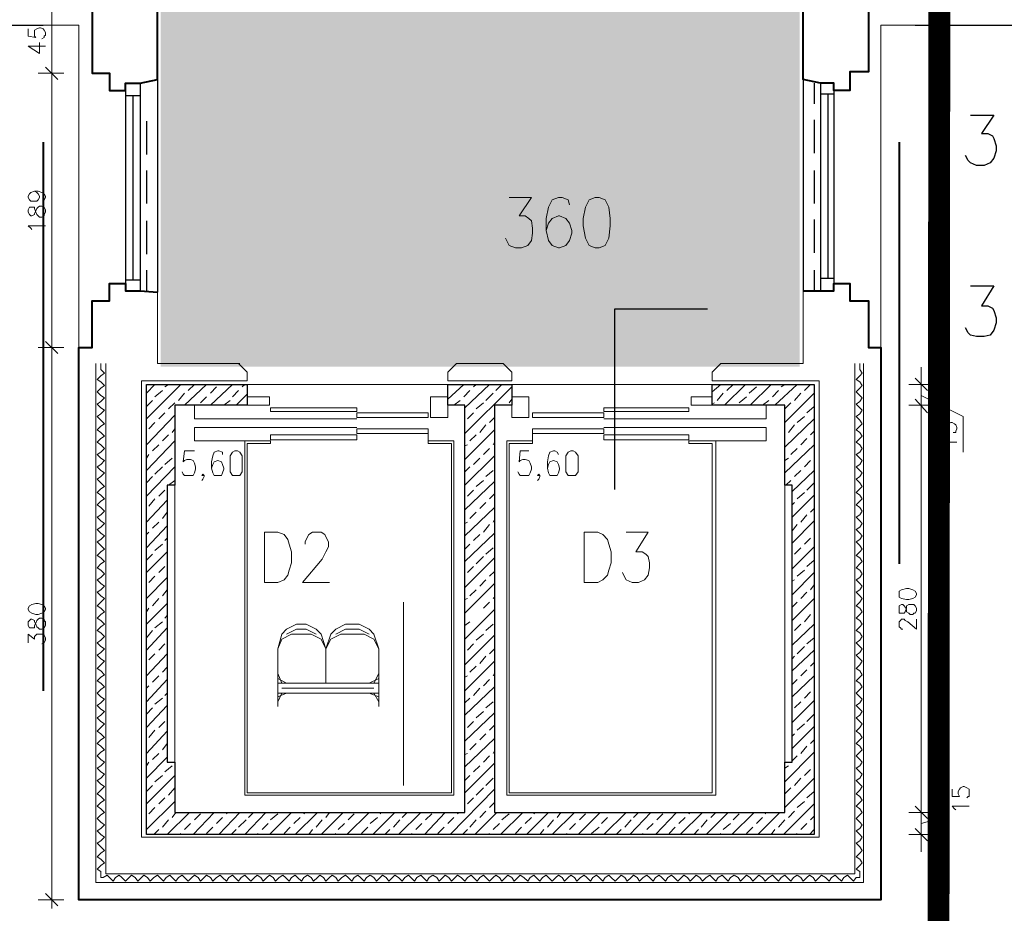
# Model space of a CAD drawing. Header units: millimetres. Extents: x 1 to 17496, y 1 to 30809.
# Tile 225 of 256: x 9132 to 9807, y 27379 to 27991. Entities that reach past the tile are written whole.
import ezdxf

# ---------------------------------------------------------------- set-up
doc = ezdxf.new("R2010")
doc.units = ezdxf.units.MM
doc.linetypes.add('CENTER', pattern=[2, 1.25, -0.25, 0.25, -0.25])
doc.linetypes.add('DASHDOT2', pattern=[0.5, 0.25, -0.125, 0, -0.125])
for name, color, linetype, lineweight in [('0_Przyz_granicze oddziałów', 6, 'CENTER', 40), ('N_SSP_ewakuacja', 4, 'CENTER', 40), ('SSP_24V', 30, 'Continuous', 25)]:
    doc.layers.add(name, color=color, linetype=linetype, lineweight=lineweight)
doc.layers.add('Opisy', color=255, linetype='Continuous')
doc.layers.add('PDF _Geometria', color=7, linetype='Continuous')

msp = doc.modelspace()

# ---------------------------------------------------------------- hatches: boundary and pattern name
at = {"layer": 'N_SSP_ewakuacja', "lineweight": 60, "transparency": 33554457}
h = msp.add_hatch(color=51, dxfattribs=at)
h.dxf.hatch_style = 1
h.paths.add_polyline_path([(9182.26, 28767.95), (9182.26, 28063.86), (9228.94, 28063.86), (9228.94, 27753.78), (9666.55, 27753.78), (9666.55, 28046.36), (9467.33, 28046.36), (9467.33, 28768.06)])

# ---------------------------------------------------------------- linework, layer by layer
at = {"layer": '0_Przyz_granicze oddziałów', "linetype": 'DASHDOT2', "lineweight": 53, "ltscale": 500, "const_width": 15}
msp.add_lwpolyline([(9559.36, 30791.7), (9559.36, 29370.21), (9412.13, 29370.21), (9412.13, 29082.14), (9762.08, 29082.14), (9762.08, 27998.98), (9761.12, 26872.5), (9761.12, 26872.5)], dxfattribs=at)
at = {"layer": 'Opisy', "color": 7, "lineweight": 25}
for points in [[(9783.43, 27926.1), (9799.43, 27926.1), (9791.01, 27913.47), (9795.22, 27913.47), (9798.59, 27911.78), (9799.43, 27910.1), (9801.12, 27905.04), (9801.12, 27901.67), (9799.43, 27896.62), (9796.91, 27893.25), (9792.7, 27891.57), (9787.64, 27891.57), (9783.43, 27893.25), (9781.75, 27894.94), (9780.06, 27898.31)], [(9783.43, 27809.03), (9799.43, 27809.03), (9791.01, 27795.55), (9795.22, 27795.55), (9798.59, 27793.87), (9799.43, 27792.19), (9801.12, 27787.13), (9801.12, 27783.76), (9799.43, 27778.71), (9796.91, 27775.34), (9792.7, 27774.5), (9787.64, 27774.5), (9783.43, 27775.34), (9781.75, 27777.03), (9780.06, 27780.39)]]:
    msp.add_lwpolyline(points, dxfattribs=at)
at = {"layer": 'PDF _Geometria', "lineweight": 40}
for points in [[(9148.39, 27999.37), (9182.08, 27999.37), (9182.08, 27987.58), (9182.08, 27954.73), (9193.87, 27954.73), (9193.87, 27942.94), (9204.82, 27942.94), (9204.82, 27948), (9214.93, 27948), (9226.72, 27950.52), (9226.72, 28065.91), (9175.35, 28065.91)], [(9745.53, 27999.37), (9713.53, 27999.37), (9713.53, 27955.58), (9700.89, 27955.58), (9700.89, 27942.94), (9689.94, 27942.94), (9689.94, 27948), (9680.68, 27948), (9668.89, 27950.52), (9668.89, 28054.12), (9660.47, 28054.12), (9660.47, 28065.91), (9721.11, 28065.91)], [(9668.89, 27950.52), (9668.89, 28054.12)], [(9148.39, 27907.57), (9148.39, 27531.94)], [(9734.58, 27907.57), (9734.58, 27618.69)], [(9668.89, 27805.66), (9689.94, 27805.66), (9689.94, 27810.71), (9700.89, 27810.71), (9700.89, 27798.92), (9713.53, 27798.92), (9713.53, 27766.92), (9721.95, 27766.92), (9721.95, 27388.76), (9172.82, 27388.76), (9172.82, 27766.92), (9182.08, 27766.92), (9182.08, 27798.92), (9193.87, 27798.92), (9193.87, 27810.71), (9204.82, 27810.71), (9204.82, 27805.66), (9214.93, 27805.66), (9226.72, 27804.82)]]:
    msp.add_lwpolyline(points, dxfattribs=at)
at = {"layer": 'PDF _Geometria', "lineweight": 18}
for points in [[(9154.29, 27382.86), (9154.29, 27394.66), (9154.29, 27761.02), (9154.29, 27772.81), (9154.29, 27948.84), (9154.29, 27960.63), (9154.29, 27993.48), (9154.29, 28005.27)], [(9148.39, 27987.58), (9172.82, 27987.58), (9172.82, 27766.92)], [(9721.95, 27766.92), (9721.95, 27987.58), (9745.53, 27987.58)], [(9138.29, 27985.05), (9138.29, 27980), (9143.34, 27979.16), (9142.5, 27980), (9142.5, 27984.21), (9144.18, 27985.05), (9145.87, 27985.9), (9146.71, 27985.9), (9148.39, 27985.05), (9149.24, 27984.21), (9150.08, 27982.53), (9150.08, 27980.84), (9149.24, 27980), (9149.24, 27979.16), (9147.55, 27978.32)], [(9150.08, 27973.26), (9138.29, 27973.26), (9145.87, 27968.21), (9145.87, 27975.79)], [(9226.72, 27966.53), (9226.72, 27948.84)], [(9668.89, 27948.84), (9668.89, 27966.53)], [(9154.29, 27960.63), (9154.29, 27948.84)], [(9668.89, 27902.52), (9668.89, 27920.2)], [(9142.5, 27873.88), (9144.18, 27873.04), (9145.03, 27872.2), (9145.87, 27870.51), (9145.87, 27869.67), (9145.03, 27867.99), (9144.18, 27867.14), (9139.97, 27867.14), (9139.13, 27867.99), (9138.29, 27869.67), (9138.29, 27870.51), (9139.13, 27872.2), (9139.97, 27873.04), (9142.5, 27873.88), (9145.03, 27873.88), (9147.55, 27873.04), (9149.24, 27872.2), (9150.08, 27870.51), (9150.08, 27869.67), (9149.24, 27867.99), (9148.39, 27867.14)], [(9467.6, 27869.67), (9482.76, 27869.67), (9474.33, 27857.04), (9478.55, 27857.04), (9481.07, 27855.35), (9482.76, 27853.67), (9483.6, 27848.61), (9483.6, 27845.25), (9482.76, 27840.19), (9480.23, 27836.82), (9476.02, 27835.14), (9471.81, 27835.14), (9467.6, 27836.82), (9466.75, 27838.51), (9465.07, 27841.88)], [(9508.87, 27864.62), (9508.02, 27867.99), (9503.81, 27869.67), (9501.29, 27869.67), (9497.07, 27867.99), (9494.55, 27862.93), (9492.86, 27855.35), (9492.86, 27846.93), (9494.55, 27840.19), (9497.07, 27836.82), (9501.29, 27835.14), (9502.13, 27835.14), (9506.34, 27836.82), (9508.87, 27840.19), (9510.55, 27845.25), (9510.55, 27846.93), (9508.87, 27851.98), (9506.34, 27855.35), (9502.13, 27857.04), (9501.29, 27857.04), (9497.07, 27855.35), (9494.55, 27851.98), (9492.86, 27846.93)], [(9140.81, 27847.77), (9139.97, 27848.61), (9138.29, 27850.3), (9150.08, 27850.3)], [(9668.89, 27805.66), (9668.89, 27755.97), (9612.46, 27755.97), (9606.56, 27750.07), (9606.56, 27744.18), (9679.84, 27744.18), (9679.84, 27431.71), (9215.77, 27431.71), (9215.77, 27744.18), (9288.2, 27744.18), (9288.2, 27750.07), (9282.31, 27755.97), (9226.72, 27755.97), (9226.72, 27804.82)], [(9154.29, 27772.81), (9154.29, 27761.02)], [(9710.16, 27755.97), (9710.16, 27400.55), (9184.61, 27400.55), (9184.61, 27755.97)], [(9707.63, 27755.97), (9707.63, 27751.76), (9709.32, 27749.23), (9707.63, 27747.55), (9705.1, 27745.02), (9707.63, 27743.34), (9709.32, 27740.81), (9707.63, 27739.12), (9705.1, 27736.6), (9707.63, 27734.07), (9709.32, 27732.39), (9707.63, 27729.86), (9705.1, 27728.18), (9707.63, 27725.65), (9709.32, 27723.96), (9707.63, 27721.44), (9705.1, 27719.75), (9707.63, 27717.23), (9709.32, 27714.7), (9707.63, 27713.02), (9705.1, 27710.49), (9707.63, 27708.8), (9709.32, 27706.28), (9707.63, 27704.59), (9705.1, 27702.07), (9707.63, 27700.38), (9709.32, 27697.86), (9707.63, 27695.33), (9705.1, 27693.64), (9707.63, 27691.12), (9709.32, 27689.43), (9707.63, 27686.91), (9705.1, 27685.22), (9707.63, 27682.7), (9709.32, 27681.01), (9707.63, 27678.48), (9705.1, 27676.8), (9707.63, 27674.27), (9709.32, 27671.75), (9707.63, 27670.06), (9705.1, 27667.54), (9707.63, 27665.85), (9709.32, 27663.32), (9707.63, 27661.64), (9705.1, 27659.11), (9707.63, 27657.43), (9709.32, 27654.9), (9707.63, 27652.38), (9705.1, 27650.69), (9707.63, 27648.16), (9709.32, 27646.48), (9707.63, 27643.95), (9705.1, 27642.27), (9707.63, 27639.74), (9709.32, 27638.06), (9707.63, 27635.53), (9705.1, 27633.85), (9707.63, 27631.32), (9709.32, 27628.79), (9707.63, 27627.11), (9705.1, 27624.58), (9707.63, 27622.9), (9709.32, 27620.37), (9707.63, 27618.69), (9705.1, 27616.16), (9707.63, 27614.48), (9709.32, 27611.95), (9707.63, 27609.42), (9705.1, 27607.74), (9707.63, 27605.21), (9709.32, 27603.53), (9707.63, 27601), (9705.1, 27599.32), (9707.63, 27596.79), (9709.32, 27595.1), (9707.63, 27592.58), (9705.1, 27590.05), (9707.63, 27588.37), (9709.32, 27585.84), (9707.63, 27584.16), (9705.1, 27581.63), (9707.63, 27579.94), (9709.32, 27577.42), (9707.63, 27575.73), (9705.1, 27573.21), (9707.63, 27571.52), (9709.32, 27569), (9707.63, 27566.47), (9705.1, 27564.78), (9707.63, 27562.26), (9709.32, 27560.57), (9707.63, 27558.05), (9705.1, 27556.36), (9707.63, 27553.84), (9709.32, 27552.15), (9707.63, 27549.62), (9705.1, 27547.1), (9707.63, 27545.41), (9709.32, 27542.89), (9707.63, 27541.2), (9705.1, 27538.68), (9707.63, 27536.99), (9709.32, 27534.46), (9707.63, 27532.78), (9705.1, 27530.25), (9707.63, 27527.73), (9709.32, 27526.04), (9707.63, 27523.52), (9705.1, 27521.83), (9707.63, 27519.3), (9709.32, 27517.62), (9707.63, 27515.09), (9705.1, 27513.41), (9707.63, 27510.88), (9709.32, 27509.2), (9707.63, 27506.67), (9705.1, 27504.14), (9707.63, 27502.46), (9709.32, 27499.93), (9707.63, 27498.25), (9705.1, 27495.72), (9707.63, 27494.04), (9709.32, 27491.51), (9707.63, 27489.83), (9705.1, 27487.3), (9707.63, 27484.77), (9709.32, 27483.09), (9707.63, 27480.56), (9705.1, 27478.88), (9707.63, 27476.35), (9709.32, 27474.67), (9707.63, 27472.14), (9705.1, 27470.46), (9707.63, 27467.93), (9709.32, 27466.24), (9707.63, 27463.72), (9705.1, 27461.19), (9707.63, 27459.51), (9709.32, 27456.98), (9707.63, 27455.3), (9705.1, 27452.77), (9707.63, 27451.08), (9709.32, 27448.56), (9707.63, 27446.87), (9705.1, 27444.35), (9707.63, 27441.82), (9709.32, 27440.14), (9707.63, 27437.61), (9705.1, 27435.92), (9707.63, 27433.4), (9709.32, 27431.71), (9707.63, 27429.19), (9705.1, 27427.5), (9707.63, 27424.98), (9709.32, 27422.45), (9707.63, 27420.76), (9705.1, 27418.24), (9707.63, 27416.55), (9709.32, 27414.03), (9707.63, 27412.34), (9705.1, 27409.82), (9707.63, 27408.13), (9707.63, 27403.92), (9705.1, 27403.92), (9703.42, 27401.39), (9700.89, 27403.92), (9699.21, 27405.6), (9696.68, 27403.92), (9695, 27401.39), (9692.47, 27403.92), (9690.79, 27405.6), (9688.26, 27403.92), (9686.58, 27401.39), (9684.05, 27403.92), (9681.52, 27405.6), (9679.84, 27403.92), (9677.31, 27401.39), (9675.63, 27403.92), (9673.1, 27405.6), (9671.42, 27403.92), (9668.89, 27401.39), (9667.2, 27403.92), (9664.68, 27405.6), (9662.15, 27403.92), (9660.47, 27401.39), (9657.94, 27403.92), (9656.26, 27405.6), (9653.73, 27403.92), (9652.04, 27401.39), (9649.52, 27403.92), (9647.83, 27405.6), (9645.31, 27403.92), (9642.78, 27401.39), (9641.1, 27403.92), (9638.57, 27405.6), (9636.88, 27403.92), (9634.36, 27401.39), (9632.67, 27403.92), (9630.15, 27405.6), (9628.46, 27403.92), (9625.93, 27401.39), (9624.25, 27403.92), (9621.72, 27405.6), (9619.2, 27403.92), (9617.51, 27401.39), (9614.99, 27403.92), (9613.3, 27405.6), (9610.77, 27403.92), (9609.09, 27401.39), (9606.56, 27403.92), (9604.88, 27405.6), (9602.35, 27403.92), (9599.83, 27401.39), (9598.14, 27403.92), (9595.61, 27405.6), (9593.93, 27403.92), (9591.4, 27401.39), (9589.72, 27403.92), (9587.19, 27405.6), (9585.51, 27403.92), (9582.98, 27401.39), (9580.45, 27403.92), (9578.77, 27405.6), (9576.24, 27403.92), (9574.56, 27401.39), (9572.03, 27403.92), (9570.35, 27405.6), (9567.82, 27403.92), (9566.14, 27401.39), (9563.61, 27403.92), (9561.93, 27405.6), (9559.4, 27403.92), (9556.87, 27401.39), (9555.19, 27403.92), (9552.66, 27405.6), (9550.98, 27403.92), (9548.45, 27401.39), (9546.77, 27403.92), (9544.24, 27405.6), (9542.55, 27403.92), (9540.03, 27401.39), (9537.5, 27403.92), (9535.82, 27405.6), (9533.29, 27403.92), (9531.61, 27401.39), (9529.08, 27403.92), (9527.39, 27405.6), (9524.87, 27403.92), (9523.18, 27401.39), (9520.66, 27403.92), (9518.97, 27405.6), (9516.45, 27403.92), (9513.92, 27401.39), (9512.23, 27403.92), (9509.71, 27405.6), (9508.02, 27403.92), (9505.5, 27401.39), (9503.81, 27403.92), (9501.29, 27405.6), (9499.6, 27403.92), (9497.07, 27401.39), (9494.55, 27403.92), (9492.86, 27405.6), (9490.34, 27403.92), (9488.65, 27401.39), (9486.13, 27403.92), (9484.44, 27405.6), (9481.91, 27403.92), (9480.23, 27401.39), (9477.7, 27403.92), (9475.18, 27405.6), (9473.49, 27403.92), (9470.97, 27401.39), (9469.28, 27403.92), (9466.75, 27405.6), (9465.07, 27403.92), (9462.54, 27401.39), (9460.86, 27403.92), (9458.33, 27405.6), (9456.65, 27403.92), (9454.12, 27401.39), (9451.59, 27403.92), (9449.91, 27405.6), (9447.38, 27403.92), (9445.7, 27401.39), (9443.17, 27403.92), (9441.49, 27405.6), (9438.96, 27403.92), (9437.28, 27401.39), (9434.75, 27403.92), (9432.22, 27405.6), (9430.54, 27403.92), (9428.01, 27401.39), (9426.33, 27403.92), (9423.8, 27405.6), (9422.12, 27403.92), (9419.59, 27401.39), (9417.91, 27403.92), (9415.38, 27405.6), (9412.85, 27403.92), (9411.17, 27401.39), (9408.64, 27403.92), (9406.96, 27405.6), (9404.43, 27403.92), (9402.75, 27401.39), (9400.22, 27403.92), (9398.53, 27405.6), (9396.01, 27403.92), (9394.32, 27401.39), (9391.8, 27403.92), (9389.27, 27405.6), (9387.59, 27403.92), (9385.06, 27401.39), (9383.37, 27403.92), (9380.85, 27405.6), (9379.16, 27403.92), (9376.64, 27401.39), (9374.95, 27403.92), (9372.43, 27405.6), (9369.9, 27403.92), (9368.21, 27401.39), (9365.69, 27403.92), (9364, 27405.6), (9361.48, 27403.92), (9359.79, 27401.39), (9357.27, 27403.92), (9355.58, 27405.6), (9353.05, 27403.92), (9350.53, 27401.39), (9348.84, 27403.92), (9346.32, 27405.6), (9344.63, 27403.92), (9342.11, 27401.39), (9340.42, 27403.92), (9337.89, 27405.6), (9336.21, 27403.92), (9333.68, 27401.39), (9332, 27403.92), (9329.47, 27405.6), (9326.95, 27403.92), (9325.26, 27401.39), (9322.73, 27403.92), (9321.05, 27405.6), (9318.52, 27403.92), (9316.84, 27401.39), (9314.31, 27403.92), (9312.63, 27405.6), (9310.1, 27403.92), (9307.57, 27401.39), (9305.89, 27403.92), (9303.36, 27405.6), (9301.68, 27403.92), (9299.15, 27401.39), (9297.47, 27403.92), (9294.94, 27405.6), (9293.26, 27403.92), (9290.73, 27401.39), (9288.2, 27403.92), (9286.52, 27405.6), (9283.99, 27403.92), (9282.31, 27401.39), (9279.78, 27403.92), (9278.1, 27405.6), (9275.57, 27403.92), (9273.89, 27401.39), (9271.36, 27403.92), (9269.67, 27405.6), (9267.15, 27403.92), (9264.62, 27401.39), (9262.94, 27403.92), (9260.41, 27405.6), (9258.73, 27403.92), (9256.2, 27401.39), (9254.51, 27403.92), (9251.99, 27405.6), (9250.3, 27403.92), (9247.78, 27401.39), (9245.25, 27403.92), (9243.57, 27405.6), (9241.04, 27403.92), (9239.35, 27401.39), (9236.83, 27403.92), (9235.14, 27405.6), (9232.62, 27403.92), (9230.93, 27401.39), (9228.41, 27403.92), (9226.72, 27405.6), (9224.19, 27403.92), (9221.67, 27401.39), (9219.98, 27403.92), (9217.46, 27405.6), (9215.77, 27403.92), (9213.25, 27401.39), (9211.56, 27403.92), (9209.03, 27405.6), (9207.35, 27403.92), (9204.82, 27401.39), (9202.3, 27403.92), (9200.61, 27405.6), (9198.09, 27403.92), (9196.4, 27401.39), (9193.87, 27403.92), (9192.19, 27405.6), (9189.66, 27403.92), (9187.98, 27403.92), (9187.98, 27408.13), (9185.45, 27409.82), (9187.98, 27412.34), (9190.51, 27414.03), (9187.98, 27416.55), (9185.45, 27418.24), (9187.98, 27420.76), (9190.51, 27422.45), (9187.98, 27424.98), (9185.45, 27427.5), (9187.98, 27429.19), (9190.51, 27431.71), (9187.98, 27433.4), (9185.45, 27435.92), (9187.98, 27437.61), (9190.51, 27440.14), (9187.98, 27441.82), (9185.45, 27444.35), (9187.98, 27446.87), (9190.51, 27448.56), (9187.98, 27451.08), (9185.45, 27452.77), (9187.98, 27455.3), (9190.51, 27456.98), (9187.98, 27459.51), (9185.45, 27461.19), (9187.98, 27463.72), (9190.51, 27466.24), (9187.98, 27467.93), (9185.45, 27470.46), (9187.98, 27472.14), (9190.51, 27474.67), (9187.98, 27476.35), (9185.45, 27478.88), (9187.98, 27480.56), (9190.51, 27483.09), (9187.98, 27484.77), (9185.45, 27487.3), (9187.98, 27489.83), (9190.51, 27491.51), (9187.98, 27494.04), (9185.45, 27495.72), (9187.98, 27498.25), (9190.51, 27499.93), (9187.98, 27502.46), (9185.45, 27504.14), (9187.98, 27506.67), (9190.51, 27509.2), (9187.98, 27510.88), (9185.45, 27513.41), (9187.98, 27515.09), (9190.51, 27517.62), (9187.98, 27519.3), (9185.45, 27521.83), (9187.98, 27523.52), (9190.51, 27526.04), (9187.98, 27527.73), (9185.45, 27530.25), (9187.98, 27532.78), (9190.51, 27534.46), (9187.98, 27536.99), (9185.45, 27538.68), (9187.98, 27541.2), (9190.51, 27542.89), (9187.98, 27545.41), (9185.45, 27547.1), (9187.98, 27549.62), (9190.51, 27552.15), (9187.98, 27553.84), (9185.45, 27556.36), (9187.98, 27558.05), (9190.51, 27560.57), (9187.98, 27562.26), (9185.45, 27564.78), (9187.98, 27566.47), (9190.51, 27569), (9187.98, 27571.52), (9185.45, 27573.21), (9187.98, 27575.73), (9190.51, 27577.42), (9187.98, 27579.94), (9185.45, 27581.63), (9187.98, 27584.16), (9190.51, 27585.84), (9187.98, 27588.37), (9185.45, 27590.05), (9187.98, 27592.58), (9190.51, 27595.1), (9187.98, 27596.79), (9185.45, 27599.32), (9187.98, 27601), (9190.51, 27603.53), (9187.98, 27605.21), (9185.45, 27607.74), (9187.98, 27609.42), (9190.51, 27611.95), (9187.98, 27614.48), (9185.45, 27616.16), (9187.98, 27618.69), (9190.51, 27620.37), (9187.98, 27622.9), (9185.45, 27624.58), (9187.98, 27627.11), (9190.51, 27628.79), (9187.98, 27631.32), (9185.45, 27633.85), (9187.98, 27635.53), (9190.51, 27638.06), (9187.98, 27639.74), (9185.45, 27642.27), (9187.98, 27643.95), (9190.51, 27646.48), (9187.98, 27648.16), (9185.45, 27650.69), (9187.98, 27652.38), (9190.51, 27654.9), (9187.98, 27657.43), (9185.45, 27659.11), (9187.98, 27661.64), (9190.51, 27663.32), (9187.98, 27665.85), (9185.45, 27667.54), (9187.98, 27670.06), (9190.51, 27671.75), (9187.98, 27674.27), (9185.45, 27676.8), (9187.98, 27678.48), (9190.51, 27681.01), (9187.98, 27682.7), (9185.45, 27685.22), (9187.98, 27686.91), (9190.51, 27689.43), (9187.98, 27691.12), (9185.45, 27693.64), (9187.98, 27695.33), (9190.51, 27697.86), (9187.98, 27700.38), (9185.45, 27702.07), (9187.98, 27704.59), (9190.51, 27706.28), (9187.98, 27708.8), (9185.45, 27710.49), (9187.98, 27713.02), (9190.51, 27714.7), (9187.98, 27717.23), (9185.45, 27719.75), (9187.98, 27721.44), (9190.51, 27723.96), (9187.98, 27725.65), (9185.45, 27728.18), (9187.98, 27729.86), (9190.51, 27732.39), (9187.98, 27734.07), (9185.45, 27736.6), (9187.98, 27739.12), (9190.51, 27740.81), (9187.98, 27743.34), (9185.45, 27745.02), (9187.98, 27747.55), (9190.51, 27749.23), (9187.98, 27751.76), (9187.98, 27755.97)], [(9704.26, 27755.97), (9704.26, 27406.45), (9191.35, 27406.45), (9191.35, 27755.97)], [(9265.46, 27755.97), (9283.15, 27755.97)], [(9749.74, 27735.76), (9749.74, 27747.55), (9749.74, 27753.44)], [(9745.53, 27745.86), (9753.95, 27737.44)], [(9219.14, 27735.76), (9225.04, 27741.65)], [(9219.14, 27718.07), (9242.72, 27741.65)], [(9225.04, 27733.23), (9230.09, 27737.44)], [(9231.77, 27739.97), (9234.3, 27741.65)], [(9245.25, 27727.33), (9260.41, 27741.65)], [(9247.78, 27737.44), (9251.99, 27741.65)], [(9262.94, 27727.33), (9278.1, 27741.65)], [(9262.94, 27735.76), (9267.15, 27739.97)], [(9278.1, 27733.23), (9282.31, 27737.44)], [(9284.83, 27739.97), (9286.52, 27741.65)], [(9425.49, 27741.65), (9288.2, 27741.65)], [(9425.49, 27731.54), (9436.43, 27741.65)], [(9436.43, 27733.23), (9440.65, 27737.44)], [(9437.28, 27725.65), (9454.12, 27741.65)], [(9437.28, 27707.96), (9469.28, 27739.97)], [(9443.17, 27739.97), (9444.86, 27741.65)], [(9458.33, 27737.44), (9462.54, 27741.65)], [(9469.28, 27741.65), (9606.56, 27741.65)], [(9606.56, 27736.6), (9612.46, 27741.65)], [(9614.99, 27727.33), (9629.3, 27741.65)], [(9616.67, 27737.44), (9620.88, 27741.65)], [(9631.83, 27735.76), (9636.88, 27739.97)], [(9632.67, 27727.33), (9646.99, 27741.65)], [(9647.83, 27733.23), (9652.04, 27737.44)], [(9649.52, 27727.33), (9664.68, 27741.65)], [(9653.73, 27739.97), (9656.26, 27741.65)], [(9669.73, 27737.44), (9673.94, 27741.65)], [(9741.32, 27741.65), (9759.01, 27741.65)], [(9749.74, 27727.33), (9749.74, 27741.65), (9749.74, 27727.33)], [(9219.14, 27726.49), (9223.35, 27730.7)], [(9241.04, 27730.7), (9245.25, 27735.76)], [(9256.2, 27729.02), (9260.41, 27733.23)], [(9272.2, 27727.33), (9276.41, 27730.7)], [(9280.62, 27727.33), (9288.2, 27734.91)], [(9429.7, 27727.33), (9433.91, 27730.7)], [(9451.59, 27730.7), (9456.65, 27735.76)], [(9467.6, 27729.02), (9469.28, 27731.54)], [(9609.93, 27730.7), (9614.14, 27735.76)], [(9625.09, 27729.02), (9630.15, 27733.23)], [(9641.1, 27727.33), (9645.31, 27730.7)], [(9656.26, 27715.54), (9676.47, 27735.76)], [(9662.99, 27730.7), (9667.2, 27735.76)], [(9749.74, 27734.07), (9778.38, 27719.75), (9778.38, 27695.33)], [(9749.74, 27460.35), (9749.74, 27454.45), (9749.74, 27442.66), (9749.74, 27454.45), (9749.74, 27720.6), (9749.74, 27733.23), (9749.74, 27720.6), (9749.74, 27714.7)], [(9234.3, 27724.81), (9238.51, 27729.02)], [(9303.36, 27727.33), (9251.99, 27727.33), (9251.99, 27718.07), (9363.16, 27718.07)], [(9444.86, 27724.81), (9449.91, 27729.02)], [(9592.25, 27727.33), (9643.62, 27727.33), (9643.62, 27718.07), (9532.45, 27718.07)], [(9606.56, 27728.18), (9608.25, 27729.02)], [(9656.26, 27724.81), (9660.47, 27729.02)], [(9671.42, 27722.28), (9676.47, 27726.49)], [(9219.14, 27700.38), (9238.51, 27720.6)], [(9227.56, 27718.07), (9231.77, 27722.28)], [(9438.96, 27718.07), (9443.17, 27722.28)], [(9454.12, 27715.54), (9457.49, 27718.91)], [(9656.26, 27698.7), (9676.47, 27718.07)], [(9664.68, 27715.54), (9669.73, 27719.75)], [(9219.14, 27708.8), (9219.14, 27709.65)], [(9220.83, 27711.33), (9225.04, 27715.54)], [(9236.83, 27708.8), (9238.51, 27711.33)], [(9286.52, 27702.91), (9251.99, 27702.91), (9251.99, 27712.17), (9363.16, 27712.17)], [(9437.28, 27690.28), (9457.49, 27710.49)], [(9447.38, 27708.8), (9451.59, 27713.86)], [(9609.09, 27702.91), (9643.62, 27702.91), (9643.62, 27712.17), (9532.45, 27712.17)], [(9658.78, 27708.8), (9662.99, 27713.86)], [(9673.94, 27707.12), (9676.47, 27709.65)], [(9219.14, 27682.7), (9238.51, 27702.91)], [(9230.09, 27702.91), (9234.3, 27707.12)], [(9412.01, 27702.91), (9429.7, 27702.91), (9429.7, 27460.35), (9286.52, 27460.35), (9286.52, 27702.91), (9304.21, 27702.91), (9304.21, 27701.22), (9288.2, 27701.22), (9288.2, 27462.03), (9428.01, 27462.03), (9428.01, 27701.22), (9412.01, 27701.22), (9412.01, 27707.96)], [(9440.65, 27702.91), (9444.86, 27707.12)], [(9483.6, 27702.91), (9465.91, 27702.91), (9465.91, 27460.35), (9609.09, 27460.35), (9609.09, 27702.91), (9590.56, 27702.91), (9590.56, 27701.22), (9606.56, 27701.22), (9606.56, 27462.03), (9467.6, 27462.03), (9467.6, 27701.22), (9483.6, 27701.22), (9483.6, 27707.96)], [(9667.2, 27700.38), (9671.42, 27704.59)], [(9223.35, 27696.17), (9227.56, 27700.38)], [(9251.99, 27696.17), (9245.25, 27696.17), (9244.41, 27688.59), (9245.25, 27689.43), (9246.93, 27690.28), (9249.46, 27690.28), (9251.15, 27689.43), (9251.99, 27687.75), (9252.83, 27685.22), (9252.83, 27683.54), (9251.99, 27681.01), (9251.15, 27679.33), (9245.25, 27679.33), (9244.41, 27680.17), (9243.57, 27681.85)], [(9271.36, 27693.64), (9271.36, 27695.33), (9268.83, 27696.17), (9267.99, 27696.17), (9265.46, 27695.33), (9264.62, 27692.8), (9263.78, 27688.59), (9263.78, 27684.38), (9264.62, 27681.01), (9265.46, 27679.33), (9270.52, 27679.33), (9271.36, 27681.01), (9272.2, 27683.54), (9272.2, 27684.38), (9271.36, 27686.91), (9270.52, 27688.59), (9267.99, 27689.43), (9265.46, 27688.59), (9264.62, 27686.91), (9263.78, 27684.38)], [(9437.28, 27699.54), (9438.96, 27700.38)], [(9449.91, 27693.64), (9454.12, 27697.86)], [(9456.65, 27700.38), (9457.49, 27702.07)], [(9481.07, 27696.17), (9475.18, 27696.17), (9474.33, 27688.59), (9475.18, 27689.43), (9476.86, 27690.28), (9478.55, 27690.28), (9481.07, 27689.43), (9481.91, 27687.75), (9482.76, 27685.22), (9482.76, 27683.54), (9481.91, 27681.01), (9481.07, 27679.33), (9475.18, 27679.33), (9474.33, 27680.17), (9473.49, 27681.85)], [(9501.29, 27693.64), (9500.44, 27695.33), (9498.76, 27696.17), (9497.92, 27696.17), (9495.39, 27695.33), (9494.55, 27692.8), (9493.71, 27688.59), (9493.71, 27684.38), (9494.55, 27681.01), (9495.39, 27679.33), (9500.44, 27679.33), (9501.29, 27681.01), (9502.13, 27683.54), (9502.13, 27684.38), (9501.29, 27686.91), (9500.44, 27688.59), (9497.92, 27689.43), (9495.39, 27688.59), (9494.55, 27686.91), (9493.71, 27684.38)], [(9656.26, 27681.01), (9676.47, 27700.38)], [(9660.47, 27693.64), (9664.68, 27697.86)], [(9219.14, 27691.12), (9220.83, 27693.64)], [(9231.77, 27686.91), (9236.83, 27691.12)], [(9238.51, 27693.64), (9238.51, 27694.49)], [(9437.28, 27672.59), (9457.49, 27692.8)], [(9443.17, 27686.91), (9447.38, 27691.12)], [(9656.26, 27689.43), (9658.78, 27691.12)], [(9669.73, 27685.22), (9673.94, 27689.43)], [(9676.47, 27691.12), (9676.47, 27691.96)], [(9219.14, 27665.01), (9238.51, 27685.22)], [(9225.04, 27680.17), (9230.09, 27685.22)], [(9437.28, 27681.85), (9440.65, 27685.22)], [(9451.59, 27678.48), (9456.65, 27682.7)], [(9661.31, 27668.38), (9676.47, 27682.7)], [(9662.99, 27678.48), (9667.2, 27682.7)], [(9219.14, 27674.27), (9223.35, 27678.48)], [(9234.3, 27672.59), (9238.51, 27675.96)], [(9258.73, 27679.33), (9257.04, 27679.33), (9257.88, 27680.17), (9258.73, 27679.33), (9258.73, 27678.48), (9257.88, 27676.8), (9257.04, 27675.96)], [(9444.86, 27671.75), (9449.91, 27675.96)], [(9488.65, 27679.33), (9486.97, 27679.33), (9487.81, 27680.17), (9488.65, 27679.33), (9488.65, 27678.48), (9487.81, 27676.8), (9486.97, 27675.96)], [(9657.1, 27672.59), (9660.47, 27675.96)], [(9227.56, 27665.01), (9231.77, 27669.22)], [(9238.51, 27672.59), (9238.51, 27483.09), (9238.51, 27483.93)], [(9437.28, 27655.74), (9457.49, 27675.12)], [(9438.96, 27665.01), (9443.17, 27669.22)], [(9656.26, 27672.59), (9656.26, 27483.09)], [(9671.42, 27669.22), (9676.47, 27674.27)], [(9219.14, 27647.32), (9233.46, 27662.48)], [(9220.83, 27658.27), (9225.04, 27663.32)], [(9454.12, 27663.32), (9457.49, 27666.69)], [(9661.31, 27650.69), (9676.47, 27665.85)], [(9664.68, 27663.32), (9669.73, 27667.54)], [(9219.14, 27656.59), (9219.14, 27657.43)], [(9437.28, 27638.06), (9457.49, 27657.43)], [(9447.38, 27656.59), (9451.59, 27660.8)], [(9661.31, 27659.11), (9662.99, 27660.8)], [(9673.94, 27654.06), (9676.47, 27656.59)], [(9230.09, 27649.85), (9233.46, 27654.06)], [(9440.65, 27649.85), (9444.86, 27654.06)], [(9456.65, 27647.32), (9457.49, 27649.01)], [(9667.2, 27647.32), (9671.42, 27652.38)], [(9219.14, 27629.64), (9233.46, 27644.8)], [(9223.35, 27643.11), (9227.56, 27647.32)], [(9437.28, 27646.48), (9438.96, 27647.32)], [(9449.91, 27640.58), (9454.12, 27645.64)], [(9661.31, 27633), (9676.47, 27648.16)], [(9661.31, 27641.43), (9664.68, 27645.64)], [(9219.14, 27638.9), (9220.83, 27640.58)], [(9231.77, 27634.69), (9233.46, 27636.37)], [(9327.79, 27632.16), (9327.79, 27633.85), (9329.47, 27637.22), (9330.31, 27638.9), (9332.84, 27640.58), (9338.74, 27640.58), (9341.26, 27638.9), (9342.11, 27637.22), (9343.79, 27633.85), (9343.79, 27630.48), (9342.11, 27627.11), (9339.58, 27622.06), (9326.1, 27606.05), (9344.63, 27606.05)], [(9437.28, 27620.37), (9457.49, 27639.74)], [(9443.17, 27634.69), (9447.38, 27638.9)], [(9547.61, 27640.58), (9562.77, 27640.58), (9554.35, 27627.11), (9558.56, 27627.11), (9561.08, 27625.42), (9562.77, 27623.74), (9563.61, 27619.53), (9563.61, 27616.16), (9562.77, 27611.11), (9560.24, 27607.74), (9556.03, 27606.05), (9551.82, 27606.05), (9547.61, 27607.74), (9546.77, 27609.42), (9545.08, 27612.79)], [(9669.73, 27632.16), (9673.94, 27636.37)], [(9676.47, 27638.9), (9676.47, 27639.74)], [(9225.04, 27627.95), (9230.09, 27632.16)], [(9437.28, 27628.79), (9440.65, 27632.16)], [(9451.59, 27625.42), (9456.65, 27629.64)], [(9661.31, 27615.32), (9676.47, 27630.48)], [(9662.99, 27625.42), (9667.2, 27629.64)], [(9219.14, 27612.79), (9233.46, 27627.11)], [(9219.14, 27621.21), (9223.35, 27625.42)], [(9437.28, 27602.68), (9457.49, 27622.9)], [(9444.86, 27618.69), (9449.91, 27623.74)], [(9227.56, 27612.79), (9231.77, 27617)], [(9438.96, 27612.79), (9443.17, 27617)], [(9671.42, 27617), (9676.47, 27621.21)], [(9219.14, 27595.1), (9233.46, 27609.42)], [(9220.83, 27606.05), (9225.04, 27610.26)], [(9454.12, 27610.26), (9457.49, 27613.63)], [(9661.31, 27597.63), (9676.47, 27612.79)], [(9664.68, 27610.26), (9669.73, 27614.48)], [(9219.14, 27603.53), (9219.14, 27604.37)], [(9437.28, 27585), (9457.49, 27605.21)], [(9447.38, 27603.53), (9451.59, 27607.74)], [(9661.31, 27606.9), (9662.99, 27607.74)], [(9673.94, 27601), (9676.47, 27604.37)], [(9223.35, 27590.05), (9227.56, 27595.1)], [(9230.09, 27596.79), (9233.46, 27601)], [(9437.28, 27594.26), (9438.96, 27595.1)], [(9440.65, 27596.79), (9444.86, 27601)], [(9456.65, 27595.1), (9457.49, 27595.95)], [(9661.31, 27579.94), (9676.47, 27595.1)], [(9667.2, 27595.1), (9671.42, 27599.32)], [(9219.14, 27577.42), (9233.46, 27591.74)], [(9219.14, 27585.84), (9220.83, 27588.37)], [(9395.17, 27592.58), (9395.17, 27467.09)], [(9449.91, 27588.37), (9454.12, 27592.58)], [(9661.31, 27589.21), (9664.68, 27592.58)], [(9231.77, 27581.63), (9233.46, 27583.31)], [(9437.28, 27567.31), (9457.49, 27587.52)], [(9669.73, 27579.1), (9673.94, 27584.16)], [(9676.47, 27585.84), (9676.47, 27586.68)], [(9219.14, 27559.73), (9233.46, 27574.89)], [(9225.04, 27574.89), (9230.09, 27579.1)], [(9309.26, 27520.99), (9309.26, 27560.57), (9311.79, 27570.68), (9315.15, 27574.05), (9321.89, 27577.42), (9328.63, 27577.42), (9335.37, 27574.05), (9338.74, 27570.68), (9342.11, 27560.57), (9345.47, 27570.68), (9348.84, 27574.05), (9355.58, 27577.42), (9364.85, 27577.42), (9371.58, 27574.05), (9374.95, 27570.68), (9378.32, 27560.57), (9378.32, 27520.99)], [(9437.28, 27576.58), (9440.65, 27579.1)], [(9451.59, 27573.21), (9456.65, 27577.42)], [(9661.31, 27563.1), (9676.47, 27577.42)], [(9662.99, 27573.21), (9667.2, 27577.42)], [(9737.11, 27574.05), (9736.27, 27574.05), (9735.42, 27574.89), (9734.58, 27575.73), (9734.58, 27579.1), (9735.42, 27579.94), (9736.27, 27580.79), (9737.95, 27580.79), (9738.79, 27579.94), (9740.48, 27579.1), (9746.37, 27574.05), (9746.37, 27580.79)], [(9138.29, 27564.78), (9138.29, 27570.68), (9142.5, 27567.31), (9142.5, 27569), (9143.34, 27569.84), (9144.18, 27570.68), (9148.39, 27570.68), (9149.24, 27569.84), (9150.08, 27568.15), (9150.08, 27566.47), (9149.24, 27564.78), (9147.55, 27563.94)], [(9219.14, 27568.15), (9223.35, 27573.21)], [(9309.26, 27560.57), (9311.79, 27567.31), (9318.52, 27570.68), (9332, 27570.68), (9338.74, 27567.31), (9342.11, 27560.57), (9342.11, 27536.99)], [(9315.15, 27570.68), (9321.89, 27574.05), (9328.63, 27574.05), (9335.37, 27570.68)], [(9342.11, 27560.57), (9345.47, 27567.31), (9352.21, 27570.68), (9368.21, 27570.68), (9374.95, 27567.31), (9378.32, 27560.57)], [(9348.84, 27570.68), (9355.58, 27574.05), (9364.85, 27574.05), (9371.58, 27570.68)], [(9437.28, 27549.62), (9457.49, 27569.84)], [(9444.86, 27566.47), (9449.91, 27570.68)], [(9671.42, 27563.94), (9676.47, 27568.15)], [(9227.56, 27559.73), (9231.77, 27563.94)], [(9438.96, 27559.73), (9443.17, 27563.94)], [(9664.68, 27557.2), (9669.73, 27562.26)], [(9219.14, 27542.04), (9233.46, 27557.2)], [(9220.83, 27552.99), (9225.04, 27557.2)], [(9447.38, 27550.47), (9451.59, 27555.52)], [(9454.12, 27557.2), (9457.49, 27560.57)], [(9661.31, 27545.41), (9676.47, 27559.73)], [(9661.31, 27553.84), (9662.99, 27555.52)], [(9219.14, 27550.47), (9219.14, 27551.31)], [(9230.09, 27544.57), (9233.46, 27547.94)], [(9437.28, 27531.94), (9457.49, 27552.15)], [(9440.65, 27544.57), (9444.86, 27548.78)], [(9673.94, 27548.78), (9676.47, 27551.31)], [(9223.35, 27537.83), (9227.56, 27542.04)], [(9309.26, 27543.73), (9311.79, 27536.99)], [(9374.95, 27536.99), (9378.32, 27543.73)], [(9437.28, 27541.2), (9438.96, 27542.04)], [(9456.65, 27542.04), (9457.49, 27543.73)], [(9661.31, 27527.73), (9676.47, 27542.04)], [(9667.2, 27542.04), (9671.42, 27546.26)], [(9219.14, 27524.36), (9233.46, 27539.52)], [(9219.14, 27533.62), (9220.83, 27535.31)], [(9309.26, 27540.36), (9315.15, 27536.99)], [(9309.26, 27536.99), (9378.32, 27536.99)], [(9371.58, 27536.99), (9378.32, 27540.36)], [(9437.28, 27515.09), (9457.49, 27534.46)], [(9449.91, 27535.31), (9454.12, 27539.52)], [(9661.31, 27536.15), (9664.68, 27539.52)], [(9676.47, 27533.62), (9676.47, 27534.46)], [(9231.77, 27528.57), (9233.46, 27530.25)], [(9309.26, 27530.25), (9378.32, 27530.25)], [(9309.26, 27524.36), (9311.79, 27530.25)], [(9309.26, 27527.73), (9315.15, 27530.25)], [(9311.79, 27533.62), (9374.95, 27533.62)], [(9371.58, 27530.25), (9378.32, 27527.73)], [(9374.95, 27530.25), (9378.32, 27524.36)], [(9443.17, 27528.57), (9447.38, 27533.62)], [(9669.73, 27526.88), (9673.94, 27531.1)], [(9219.14, 27506.67), (9233.46, 27521.83)], [(9225.04, 27522.67), (9230.09, 27526.88)], [(9437.28, 27523.52), (9440.65, 27526.88)], [(9451.59, 27520.15), (9456.65, 27524.36)], [(9661.31, 27510.04), (9676.47, 27525.2)], [(9662.99, 27520.15), (9667.2, 27524.36)], [(9219.14, 27515.94), (9223.35, 27520.15)], [(9437.28, 27497.41), (9457.49, 27516.78)], [(9444.86, 27513.41), (9449.91, 27517.62)], [(9671.42, 27510.88), (9676.47, 27515.94)], [(9227.56, 27506.67), (9231.77, 27510.88)], [(9438.96, 27506.67), (9443.17, 27510.88)], [(9454.12, 27504.99), (9457.49, 27508.36)], [(9661.31, 27492.35), (9676.47, 27507.51)], [(9664.68, 27504.99), (9669.73, 27509.2)], [(9219.14, 27488.98), (9233.46, 27504.14)], [(9220.83, 27499.93), (9225.04, 27504.99)], [(9447.38, 27498.25), (9451.59, 27502.46)], [(9661.31, 27500.78), (9662.99, 27502.46)], [(9219.14, 27498.25), (9219.14, 27499.09)], [(9230.09, 27491.51), (9233.46, 27495.72)], [(9437.28, 27479.72), (9457.49, 27499.09)], [(9440.65, 27491.51), (9444.86, 27495.72)], [(9667.2, 27488.98), (9671.42, 27494.04)], [(9673.94, 27495.72), (9676.47, 27498.25)], [(9223.35, 27484.77), (9227.56, 27488.98)], [(9437.28, 27488.14), (9438.96, 27488.98)], [(9449.91, 27483.09), (9454.12, 27487.3)], [(9456.65, 27488.98), (9457.49, 27490.67)], [(9656.26, 27469.61), (9676.47, 27489.83)], [(9661.31, 27483.93), (9664.68, 27487.3)], [(9219.14, 27472.14), (9233.46, 27486.46)], [(9219.14, 27480.56), (9220.83, 27483.09)], [(9231.77, 27476.35), (9236.83, 27480.56)], [(9437.28, 27462.03), (9457.49, 27482.25)], [(9443.17, 27476.35), (9447.38, 27480.56)], [(9656.26, 27478.88), (9658.78, 27480.56)], [(9660.47, 27483.09), (9661.31, 27483.09)], [(9676.47, 27480.56), (9676.47, 27481.4)], [(9219.14, 27454.45), (9238.51, 27473.82)], [(9225.04, 27469.61), (9230.09, 27473.82)], [(9437.28, 27470.46), (9440.65, 27473.82)], [(9669.73, 27473.82), (9673.94, 27478.04)], [(9219.14, 27462.88), (9223.35, 27467.09)], [(9451.59, 27467.09), (9456.65, 27472.14)], [(9656.26, 27451.93), (9676.47, 27472.14)], [(9662.99, 27467.09), (9667.2, 27472.14)], [(9749.74, 27440.98), (9767.43, 27446.03), (9767.43, 27469.61)], [(9234.3, 27460.35), (9238.51, 27465.4)], [(9427.17, 27433.4), (9457.49, 27464.56)], [(9444.86, 27460.35), (9449.91, 27465.4)], [(9656.26, 27461.19), (9660.47, 27465.4)], [(9671.42, 27458.66), (9676.47, 27462.88)], [(9770.8, 27464.56), (9770.8, 27459.51), (9775.85, 27459.51), (9775.01, 27461.19), (9775.01, 27462.88), (9775.85, 27464.56), (9776.69, 27465.4), (9778.38, 27466.24), (9779.22, 27466.24), (9780.9, 27465.4), (9782.59, 27464.56), (9782.59, 27459.51), (9781.75, 27459.51), (9780.9, 27458.66)], [(9219.14, 27436.77), (9238.51, 27456.14)], [(9227.56, 27454.45), (9231.77, 27458.66)], [(9438.96, 27454.45), (9443.17, 27458.66)], [(9454.12, 27451.93), (9457.49, 27455.3)], [(9655.41, 27433.4), (9676.47, 27454.45)], [(9664.68, 27451.93), (9669.73, 27456.14)], [(9220.83, 27447.72), (9225.04, 27451.93)], [(9233.46, 27433.4), (9248.62, 27448.56)], [(9236.83, 27445.19), (9239.35, 27448.56)], [(9251.15, 27433.4), (9265.46, 27448.56)], [(9251.99, 27443.5), (9256.2, 27447.72)], [(9268.83, 27433.4), (9283.15, 27448.56)], [(9273.89, 27447.72), (9274.73, 27448.56)], [(9286.52, 27433.4), (9300.84, 27448.56)], [(9289.05, 27445.19), (9292.41, 27448.56)], [(9303.36, 27433.4), (9318.52, 27448.56)], [(9304.21, 27443.5), (9309.26, 27447.72)], [(9321.05, 27433.4), (9336.21, 27448.56)], [(9326.95, 27447.72), (9327.79, 27448.56)], [(9338.74, 27433.4), (9353.9, 27448.56)], [(9342.11, 27445.19), (9344.63, 27448.56)], [(9356.42, 27433.4), (9371.58, 27448.56)], [(9357.27, 27443.5), (9361.48, 27447.72)], [(9374.11, 27433.4), (9389.27, 27448.56)], [(9379.16, 27447.72), (9380.01, 27448.56)], [(9391.8, 27433.4), (9406.96, 27448.56)], [(9394.32, 27445.19), (9397.69, 27448.56)], [(9409.48, 27433.4), (9423.8, 27448.56)], [(9410.33, 27443.5), (9414.54, 27447.72)], [(9432.22, 27447.72), (9433.07, 27448.56)], [(9444.01, 27433.4), (9459.17, 27448.56)], [(9447.38, 27445.19), (9451.59, 27449.4)], [(9461.7, 27433.4), (9476.86, 27448.56)], [(9462.54, 27443.5), (9467.6, 27447.72)], [(9479.39, 27433.4), (9494.55, 27448.56)], [(9484.44, 27447.72), (9485.28, 27448.56)], [(9497.07, 27433.4), (9512.23, 27448.56)], [(9500.44, 27445.19), (9502.97, 27448.56)], [(9514.76, 27433.4), (9529.92, 27448.56)], [(9515.6, 27443.5), (9519.81, 27447.72)], [(9532.45, 27433.4), (9547.61, 27448.56)], [(9550.13, 27433.4), (9564.45, 27448.56)], [(9552.66, 27445.19), (9556.03, 27448.56)], [(9567.82, 27433.4), (9582.14, 27448.56)], [(9568.66, 27443.5), (9572.87, 27447.72)], [(9584.67, 27433.4), (9599.83, 27448.56)], [(9590.56, 27447.72), (9591.4, 27448.56)], [(9602.35, 27433.4), (9617.51, 27448.56)], [(9605.72, 27445.19), (9609.09, 27448.56)], [(9620.04, 27433.4), (9635.2, 27448.56)], [(9620.88, 27443.5), (9625.09, 27447.72)], [(9637.73, 27433.4), (9652.89, 27448.56)], [(9642.78, 27447.72), (9643.62, 27448.56)], [(9658.78, 27445.19), (9662.99, 27449.4)], [(9749.74, 27433.4), (9749.74, 27448.56), (9749.74, 27433.4)], [(9773.32, 27450.24), (9772.48, 27451.08), (9770.8, 27452.77), (9782.59, 27452.77)], [(9219.14, 27445.19), (9219.14, 27446.03)], [(9230.09, 27438.45), (9234.3, 27443.5)], [(9245.25, 27436.77), (9249.46, 27440.98)], [(9267.15, 27440.98), (9271.36, 27445.19)], [(9282.31, 27438.45), (9287.36, 27443.5)], [(9298.31, 27436.77), (9302.52, 27440.98)], [(9320.21, 27440.98), (9324.42, 27445.19)], [(9335.37, 27438.45), (9339.58, 27443.5)], [(9350.53, 27436.77), (9354.74, 27440.98)], [(9372.43, 27440.98), (9377.48, 27445.19)], [(9388.43, 27438.45), (9392.64, 27443.5)], [(9403.59, 27436.77), (9407.8, 27440.98)], [(9425.49, 27440.98), (9429.7, 27445.19)], [(9440.65, 27438.45), (9444.86, 27443.5)], [(9456.65, 27436.77), (9460.86, 27440.98)], [(9478.55, 27440.98), (9482.76, 27445.19)], [(9493.71, 27438.45), (9497.92, 27443.5)], [(9508.87, 27436.77), (9513.08, 27440.98)], [(9530.76, 27440.98), (9534.97, 27445.19)], [(9546.77, 27438.45), (9550.98, 27443.5)], [(9561.93, 27436.77), (9566.14, 27440.98)], [(9583.82, 27440.98), (9588.03, 27445.19)], [(9598.98, 27438.45), (9603.19, 27443.5)], [(9614.14, 27436.77), (9619.2, 27440.98)], [(9636.88, 27440.98), (9641.1, 27445.19)], [(9652.04, 27438.45), (9656.26, 27443.5)], [(9667.2, 27436.77), (9671.42, 27440.98)], [(9673.94, 27443.5), (9676.47, 27446.03)], [(9224.19, 27433.4), (9227.56, 27436.77)], [(9241.88, 27433.4), (9242.72, 27434.24)], [(9260.41, 27434.24), (9264.62, 27438.45)], [(9277.25, 27433.4), (9280.62, 27436.77)], [(9294.94, 27433.4), (9295.78, 27434.24)], [(9313.47, 27434.24), (9317.68, 27438.45)], [(9330.31, 27433.4), (9332.84, 27436.77)], [(9348, 27433.4), (9348.84, 27434.24)], [(9366.53, 27434.24), (9370.74, 27438.45)], [(9382.53, 27433.4), (9385.9, 27436.77)], [(9400.22, 27433.4), (9401.06, 27434.24)], [(9418.75, 27434.24), (9422.96, 27438.45)], [(9435.59, 27433.4), (9438.96, 27436.77)], [(9453.28, 27433.4), (9454.12, 27434.24)], [(9471.81, 27434.24), (9476.02, 27438.45)], [(9488.65, 27433.4), (9491.18, 27436.77)], [(9506.34, 27433.4), (9507.18, 27434.24)], [(9524.03, 27434.24), (9529.08, 27438.45)], [(9540.87, 27433.4), (9544.24, 27436.77)], [(9558.56, 27433.4), (9559.4, 27434.24)], [(9577.09, 27434.24), (9581.3, 27438.45)], [(9593.93, 27433.4), (9597.3, 27436.77)], [(9611.62, 27433.4), (9612.46, 27434.24)], [(9630.15, 27434.24), (9634.36, 27438.45)], [(9646.99, 27433.4), (9649.52, 27436.77)], [(9663.84, 27433.4), (9664.68, 27434.24)], [(9673.1, 27433.4), (9676.47, 27436.77)], [(9759.01, 27433.4), (9741.32, 27433.4)], [(9753.95, 27429.19), (9745.53, 27437.61)], [(9749.74, 27439.29), (9749.74, 27427.5), (9749.74, 27421.61)], [(9150.08, 27392.97), (9158.5, 27384.55)], [(9145.03, 27388.76), (9162.71, 27388.76)]]:
    msp.add_lwpolyline(points, dxfattribs=at)
at = {"layer": 'PDF _Geometria', "lineweight": 25}
for points in [[(6363.16, 27987.58), (6562.77, 27987.58), (6761.53, 27987.58), (6960.3, 27987.58), (7159.06, 27987.58), (7357.83, 27987.58), (7557.43, 27987.58), (7756.2, 27987.58), (7954.96, 27987.58), (8153.73, 27987.58), (8353.33, 27987.58), (8552.1, 27987.58), (8750.86, 27987.58), (8949.63, 27987.58), (9148.39, 27987.58)], [(9745.53, 27987.58), (9944.3, 27987.58), (10143.06, 27987.58), (10342.67, 27987.58), (10541.43, 27987.58), (10740.2, 27987.58), (10938.96, 27987.58), (11138.57, 27987.58), (11337.33, 27987.58), (11536.1, 27987.58), (11734.86, 27987.58), (11933.63, 27987.58), (12133.24, 27987.58), (12332, 27987.58), (12530.77, 27987.58), (12729.53, 27987.58), (12929.14, 27987.58), (13127.9, 27987.58), (13326.67, 27987.58)], [(9204.82, 27948), (9204.82, 27805.66)], [(9214.93, 27948), (9214.93, 27805.66)], [(9226.72, 27950.52), (9226.72, 27804.82)], [(9668.89, 27950.52), (9668.89, 27805.66)], [(9676.47, 27948), (9676.47, 27933.68)], [(9680.68, 27948), (9680.68, 27805.66)], [(9689.94, 27948), (9689.94, 27805.66)], [(9204.82, 27939.57), (9214.93, 27939.57)], [(9209.88, 27939.57), (9209.88, 27813.24)], [(9689.94, 27940.42), (9680.68, 27940.42)], [(9685.73, 27940.42), (9685.73, 27814.08)], [(9219.14, 27921.89), (9219.14, 27899.15)], [(9676.47, 27922.73), (9676.47, 27899.99)], [(9219.14, 27888.2), (9219.14, 27865.46)], [(9676.47, 27888.2), (9676.47, 27865.46)], [(9219.14, 27853.67), (9219.14, 27830.93)], [(9676.47, 27854.51), (9676.47, 27831.77)], [(9219.14, 27819.98), (9219.14, 27805.66)], [(9676.47, 27819.98), (9676.47, 27805.66)], [(9204.82, 27813.24), (9214.93, 27813.24)], [(9689.94, 27814.08), (9680.68, 27814.08)]]:
    msp.add_lwpolyline(points, dxfattribs=at)
at = {"layer": 'PDF _Geometria', "lineweight": 18}
for points in [[(9162.71, 27954.73), (9145.03, 27954.73)], [(9158.5, 27950.52), (9150.08, 27958.95)], [(9526.55, 27869.67), (9522.34, 27867.99), (9519.81, 27862.93), (9518.13, 27855.35), (9518.13, 27850.3), (9519.81, 27841.88), (9522.34, 27836.82), (9526.55, 27835.14), (9529.08, 27835.14), (9533.29, 27836.82), (9535.82, 27841.88), (9536.66, 27850.3), (9536.66, 27855.35), (9535.82, 27862.93), (9533.29, 27867.99), (9529.08, 27869.67)], [(9138.29, 27859.56), (9139.13, 27857.88), (9139.97, 27857.04), (9140.81, 27857.04), (9142.5, 27857.88), (9142.5, 27858.72), (9143.34, 27860.41), (9144.18, 27862.09), (9145.03, 27862.93), (9145.87, 27863.77), (9147.55, 27863.77), (9149.24, 27862.93), (9150.08, 27861.25), (9150.08, 27859.56), (9149.24, 27857.88), (9149.24, 27857.04), (9147.55, 27856.19), (9145.87, 27856.19), (9145.03, 27857.04), (9144.18, 27857.88), (9143.34, 27859.56), (9142.5, 27862.09), (9142.5, 27862.93), (9139.13, 27862.93), (9138.29, 27861.25)], [(9158.5, 27762.71), (9150.08, 27771.13)], [(9162.71, 27766.92), (9145.03, 27766.92)], [(9425.49, 27744.18), (9469.28, 27744.18), (9469.28, 27750.07), (9463.39, 27755.97), (9431.38, 27755.97), (9425.49, 27750.07)], [(9303.36, 27727.33), (9303.36, 27733.23), (9288.2, 27733.23), (9288.2, 27727.33)], [(9425.49, 27718.91), (9425.49, 27733.23), (9413.69, 27733.23), (9413.69, 27718.91)], [(9481.07, 27718.91), (9481.07, 27733.23), (9469.28, 27733.23), (9469.28, 27718.91)], [(9606.56, 27727.33), (9606.56, 27733.23), (9592.25, 27733.23), (9592.25, 27727.33)], [(9745.53, 27731.54), (9753.95, 27722.28)], [(9363.16, 27723.12), (9363.16, 27725.65), (9304.21, 27725.65), (9304.21, 27723.12)], [(9590.56, 27723.12), (9590.56, 27725.65), (9532.45, 27725.65), (9532.45, 27723.12)], [(9741.32, 27727.33), (9759.01, 27727.33)], [(9412.01, 27718.91), (9412.01, 27722.28), (9363.16, 27722.28), (9363.16, 27718.91)], [(9532.45, 27718.91), (9532.45, 27722.28), (9483.6, 27722.28), (9483.6, 27718.91)], [(9412.01, 27707.96), (9412.01, 27711.33), (9363.16, 27711.33), (9363.16, 27707.96)], [(9532.45, 27707.96), (9532.45, 27711.33), (9483.6, 27711.33), (9483.6, 27707.96)], [(9363.16, 27703.75), (9363.16, 27707.12), (9304.21, 27707.12), (9304.21, 27703.75)], [(9590.56, 27703.75), (9590.56, 27707.12), (9532.45, 27707.12), (9532.45, 27703.75)], [(9279.78, 27696.17), (9278.1, 27695.33), (9276.41, 27692.8), (9276.41, 27681.85), (9278.1, 27679.33), (9283.15, 27679.33), (9284.83, 27681.85), (9284.83, 27692.8), (9283.15, 27695.33), (9281.47, 27696.17)], [(9509.71, 27696.17), (9508.02, 27695.33), (9506.34, 27692.8), (9506.34, 27681.85), (9508.02, 27679.33), (9513.08, 27679.33), (9514.76, 27681.85), (9514.76, 27692.8), (9513.08, 27695.33), (9511.39, 27696.17)], [(9299.99, 27606.05), (9299.99, 27640.58), (9309.26, 27640.58), (9313.47, 27638.9), (9316, 27635.53), (9316.84, 27632.16), (9318.52, 27627.11), (9318.52, 27619.53), (9316.84, 27614.48), (9316, 27611.11), (9313.47, 27607.74), (9309.26, 27606.05)], [(9518.97, 27606.05), (9518.97, 27640.58), (9528.24, 27640.58), (9531.61, 27638.9), (9534.97, 27635.53), (9535.82, 27632.16), (9537.5, 27627.11), (9537.5, 27619.53), (9535.82, 27614.48), (9534.97, 27611.11), (9531.61, 27607.74), (9528.24, 27606.05)], [(9734.58, 27597.63), (9734.58, 27595.95), (9736.27, 27595.1), (9739.64, 27594.26), (9741.32, 27594.26), (9743.85, 27595.1), (9745.53, 27595.95), (9746.37, 27597.63), (9746.37, 27598.47), (9745.53, 27600.16), (9743.85, 27601), (9741.32, 27601.84), (9739.64, 27601.84), (9736.27, 27601), (9734.58, 27600.16)], [(9138.29, 27587.52), (9139.13, 27585.84), (9140.81, 27585), (9143.34, 27584.16), (9145.03, 27584.16), (9147.55, 27585), (9149.24, 27585.84), (9150.08, 27587.52), (9150.08, 27588.37), (9149.24, 27590.05), (9147.55, 27590.89), (9145.03, 27591.74), (9143.34, 27591.74), (9140.81, 27590.89), (9139.13, 27590.05), (9138.29, 27588.37)], [(9734.58, 27586.68), (9734.58, 27585), (9737.95, 27585), (9738.79, 27585.84), (9739.64, 27588.37), (9739.64, 27590.05), (9741.32, 27590.89), (9744.69, 27590.89), (9745.53, 27590.05), (9746.37, 27588.37), (9746.37, 27586.68), (9745.53, 27585), (9744.69, 27585), (9743.85, 27584.16), (9742.16, 27584.16), (9741.32, 27585), (9739.64, 27585.84), (9739.64, 27587.52), (9738.79, 27589.21), (9737.95, 27590.05), (9737.11, 27590.89), (9736.27, 27590.89), (9734.58, 27590.05)], [(9138.29, 27576.58), (9139.13, 27574.89), (9142.5, 27574.89), (9142.5, 27576.58), (9143.34, 27578.26), (9144.18, 27579.94), (9145.03, 27580.79), (9145.87, 27581.63), (9147.55, 27581.63), (9149.24, 27580.79), (9149.24, 27579.94), (9150.08, 27579.1), (9150.08, 27576.58), (9149.24, 27574.89), (9147.55, 27574.05), (9145.87, 27574.05), (9145.03, 27574.89), (9144.18, 27575.73), (9143.34, 27577.42), (9142.5, 27579.1), (9142.5, 27579.94), (9140.81, 27580.79), (9139.97, 27580.79), (9139.13, 27579.94), (9138.29, 27579.1)], [(9759.01, 27448.56), (9741.32, 27448.56)], [(9753.95, 27444.35), (9745.53, 27452.77)]]:
    msp.add_lwpolyline(points, close=True, dxfattribs=at)
at = {"layer": 'PDF _Geometria', "lineweight": 25}
msp.add_lwpolyline([(9233.46, 27483.09), (9238.51, 27483.09), (9238.51, 27448.56), (9437.28, 27448.56), (9437.28, 27727.33), (9425.49, 27727.33), (9425.49, 27741.65), (9469.28, 27741.65), (9469.28, 27727.33), (9457.49, 27727.33), (9457.49, 27448.56), (9656.26, 27448.56), (9656.26, 27483.09), (9661.31, 27483.09), (9661.31, 27672.59), (9656.26, 27672.59), (9656.26, 27727.33), (9606.56, 27727.33), (9606.56, 27741.65), (9676.47, 27741.65), (9676.47, 27433.4), (9219.14, 27433.4), (9219.14, 27741.65), (9288.2, 27741.65), (9288.2, 27727.33), (9238.51, 27727.33), (9238.51, 27672.59), (9233.46, 27672.59)], close=True, dxfattribs=at)
at = {"layer": 'PDF _Geometria', "color": 7, "lineweight": 18}
for points in [[(9762.38, 27714.7), (9762.38, 27709.65), (9767.43, 27708.8), (9766.59, 27709.65), (9766.59, 27713.86), (9768.27, 27714.7), (9769.96, 27715.54), (9770.8, 27715.54), (9772.48, 27714.7), (9773.32, 27713.86), (9774.17, 27712.17), (9774.17, 27711.33), (9773.32, 27709.65), (9773.32, 27708.8), (9771.64, 27708.8)], [(9764.9, 27699.54), (9764.06, 27700.38), (9762.38, 27702.07), (9774.17, 27702.07)]]:
    msp.add_lwpolyline(points, dxfattribs=at)
at = {"layer": 'SSP_24V'}
msp.add_lwpolyline([(9539.83, 27669.79), (9539.83, 27669.79), (9539.83, 27793.35), (9603.39, 27793.35)], dxfattribs=at)

doc.saveas('drawing.dxf')
